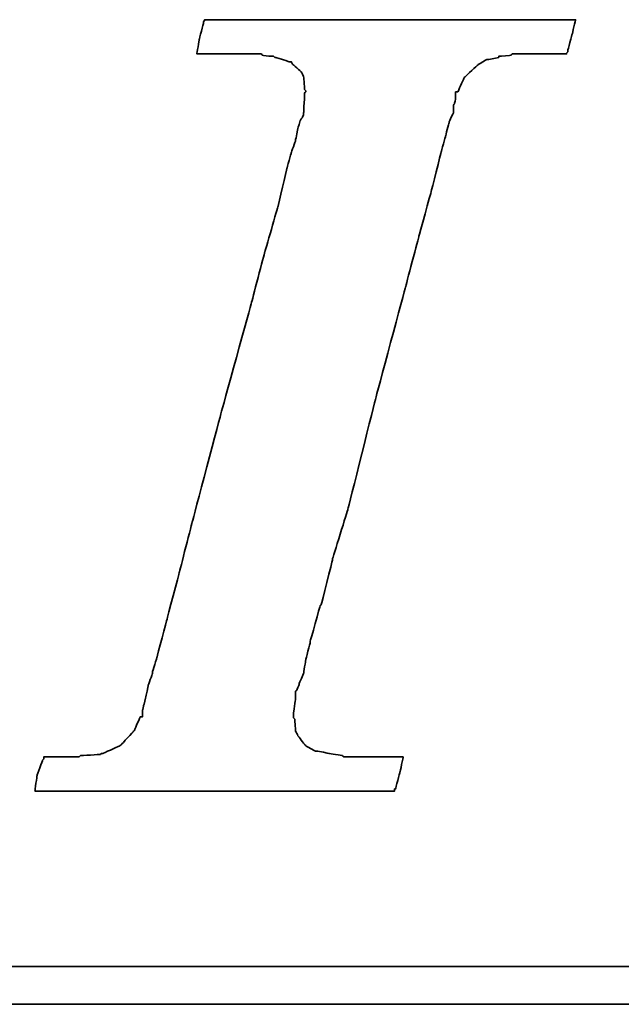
# Model space of a CAD drawing. Header units: millimetres. Extents: x 583 to 834, y 416 to 616.
# Tile 34 of 55: x 796.73 to 798, y 532.38 to 534.46. Entities that reach past the tile are written whole.
import ezdxf

# ---------------------------------------------------------------- set-up
doc = ezdxf.new("R2010")
doc.units = ezdxf.units.MM
doc.header["$LTSCALE"] = 0.1
doc.layers.add('CHA', color=7, linetype='CONTINUOUS')
doc.layers.add('layer 1', color=7, linetype='CONTINUOUS')

# ---------------------------------------------------------------- blocks, each defined once
blk = doc.blocks.new('TBI MOTION logo(完整正式版)')
at = {"layer": 'layer 1', "color": 22, "lineweight": 35}
for points, knots in [([(-40.59125, -7.94375), (-40.59125, -7.94375), (-40.97375, -7.94375), (-40.97375, -7.94375), (-40.97375, -7.94375), (-40.97375, -7.94375), (-41.38125, -7.94375), (-41.38125, -7.94375), (-41.38125, -7.94375), (-41.38125, -7.94375), (-41.54875, -7.94375), (-41.54875, -7.94375), (-41.54875, -7.94375), (-41.54875, -7.94375), (-41.59875, -7.94375), (-41.59875, -7.94375), (-41.59875, -7.94375), (-41.59875, -7.94375), (-41.88375, -7.94375), (-41.88375, -7.94375), (-41.88375, -7.94375), (-41.88375, -7.94375), (-41.90875, -7.91875), (-41.90875, -7.91875), (-41.90875, -7.91875), (-41.90875, -7.91875), (-42.19875, -7.87125), (-42.19875, -7.87125), (-42.19875, -7.87125), (-42.19875, -7.87125), (-42.43875, -7.82375), (-42.43875, -7.82375), (-42.43875, -7.82375), (-42.43875, -7.82375), (-42.45875, -7.82375), (-42.45875, -7.82375), (-42.45875, -7.82375), (-42.45875, -7.82375), (-42.48625, -7.82375), (-42.48625, -7.82375), (-42.48625, -7.82375), (-42.48625, -7.82375), (-42.67625, -7.72375), (-42.67625, -7.72375), (-42.67625, -7.72375), (-42.67625, -7.72375), (-42.70125, -7.70375), (-42.70125, -7.70375), (-42.70125, -7.70375), (-42.70125, -7.70375), (-42.72375, -7.67875), (-42.72375, -7.67875), (-42.72375, -7.67875), (-42.72375, -7.67875), (-42.86875, -7.48875), (-42.86875, -7.48875), (-42.86875, -7.48875), (-42.86875, -7.48875), (-42.89375, -7.43875), (-42.89375, -7.43875), (-42.89375, -7.43875), (-42.89375, -7.43875), (-42.91875, -7.38875), (-42.91875, -7.38875), (-42.91875, -7.38875), (-42.91875, -7.38875), (-42.93875, -7.12875), (-42.93875, -7.12875), (-42.93875, -7.12875), (-42.93875, -7.12875), (-42.96375, -7.10375), (-42.96375, -7.10375), (-42.96375, -7.10375), (-42.96375, -7.10375), (-42.96375, -7.05375), (-42.96375, -7.05375), (-42.96375, -7.05375), (-42.96375, -7.05375), (-42.96375, -7.00875), (-42.96375, -7.00875), (-42.96375, -7.00875), (-42.96375, -7.00875), (-42.91875, -6.69625), (-42.91875, -6.69625), (-42.91875, -6.69625), (-42.91875, -6.69625), (-42.91875, -6.62375), (-42.91875, -6.62375), (-42.91875, -6.62375), (-42.91875, -6.62375), (-42.91875, -6.59625), (-42.91875, -6.59625), (-42.91875, -6.59625), (-42.91875, -6.59625), (-42.91875, -6.57375), (-42.91875, -6.57375), (-42.91875, -6.57375), (-42.91875, -6.57375), (-42.91875, -6.52875), (-42.91875, -6.52875), (-42.91875, -6.52875), (-42.91875, -6.52875), (-42.89375, -6.50375), (-42.89375, -6.50375), (-42.89375, -6.50375), (-42.89375, -6.50375), (-42.84375, -6.38375), (-42.84375, -6.38375), (-42.84375, -6.38375), (-42.84375, -6.38375), (-42.84375, -6.35875), (-42.84375, -6.35875), (-42.84375, -6.35875), (-42.84375, -6.35875), (-42.74625, -6.14375), (-42.74625, -6.14375), (-42.74625, -6.14375), (-42.74625, -6.14375), (-42.70125, -5.85375), (-42.70125, -5.85375), (-42.70125, -5.85375), (-42.70125, -5.85375), (-42.60375, -5.47125), (-42.60375, -5.47125), (-42.60375, -5.47125), (-42.60375, -5.47125), (-42.60375, -5.44875), (-42.60375, -5.44875), (-42.60375, -5.44875), (-42.60375, -5.44875), (-42.38875, -4.67875), (-42.38875, -4.67875), (-42.38875, -4.67875), (-42.38875, -4.67875), (-42.36375, -4.65375), (-42.36375, -4.65375), (-42.36375, -4.65375), (-42.36375, -4.65375), (-42.12375, -3.69625), (-42.12375, -3.69625), (-42.12375, -3.69625), (-42.12375, -3.69625), (-42.12375, -3.67374), (-42.12375, -3.67374), (-42.12375, -3.67374), (-42.12375, -3.67374), (-41.78875, -2.59374), (-41.78875, -2.59374), (-41.78875, -2.59374), (-41.78875, -2.59374), (-41.18875, -0.19375), (-41.18875, -0.19375), (-41.18875, -0.19375), (-41.18875, -0.19375), (-40.54375, 2.20624), (-40.54375, 2.20624), (-40.54375, 2.20624), (-40.54375, 2.20624), (-40.25375, 3.30875), (-40.25375, 3.30875), (-40.25375, 3.30875), (-40.25375, 3.30875), (-39.98875, 4.27125), (-39.98875, 4.27125), (-39.98875, 4.27125), (-39.98875, 4.27125), (-39.77375, 5.13125), (-39.77375, 5.13125), (-39.77375, 5.13125), (-39.77375, 5.13125), (-39.67875, 5.47125), (-39.67875, 5.47125), (-39.67875, 5.47125), (-39.67875, 5.47125), (-39.60375, 5.75625), (-39.60375, 5.75625), (-39.60375, 5.75625), (-39.60375, 5.75625), (-39.60375, 5.78125), (-39.60375, 5.78125), (-39.60375, 5.78125), (-39.60375, 5.78125), (-39.50875, 5.97125), (-39.50875, 5.97125), (-39.50875, 5.97125), (-39.50875, 5.97125), (-39.50875, 6.13875), (-39.50875, 6.13875), (-39.50875, 6.13875), (-39.50875, 6.13875), (-39.48625, 6.16625), (-39.48625, 6.16625), (-39.48625, 6.16625), (-39.48625, 6.16625), (-39.46125, 6.28625), (-39.46125, 6.28625), (-39.46125, 6.28625), (-39.46125, 6.28625), (-39.46125, 6.42625), (-39.46125, 6.42625), (-39.46125, 6.42625), (-39.46125, 6.42625), (-39.41375, 6.42625), (-39.41375, 6.42625), (-39.41375, 6.42625), (-39.41375, 6.42625), (-39.29375, 6.69125), (-39.29375, 6.69125), (-39.29375, 6.69125), (-39.29375, 6.69125), (-39.26875, 6.74125), (-39.26875, 6.74125), (-39.26875, 6.74125), (-39.26875, 6.74125), (-39.24375, 6.76625), (-39.24375, 6.76625), (-39.24375, 6.76625), (-39.24375, 6.76625), (-38.98375, 7.00624), (-38.98375, 7.00624), (-38.98375, 7.00624), (-38.98375, 7.00624), (-38.95625, 7.02624), (-38.95625, 7.02624), (-38.95625, 7.02624), (-38.95625, 7.02624), (-38.78875, 7.12624), (-38.78875, 7.12624), (-38.78875, 7.12624), (-38.78875, 7.12624), (-38.76375, 7.12624), (-38.76375, 7.12624), (-38.76375, 7.12624), (-38.76375, 7.12624), (-38.74375, 7.12624), (-38.74375, 7.12624), (-38.74375, 7.12624), (-38.74375, 7.12624), (-38.52875, 7.17125), (-38.52875, 7.17125), (-38.52875, 7.17125), (-38.52875, 7.17125), (-38.52875, 7.19624), (-38.52875, 7.19624), (-38.52875, 7.19624), (-38.52875, 7.19624), (-38.50375, 7.19624), (-38.50375, 7.19624), (-38.50375, 7.19624), (-38.50375, 7.19624), (-38.26125, 7.21875), (-38.26125, 7.21875), (-38.26125, 7.21875), (-38.26125, 7.21875), (-38.23875, 7.24624), (-38.23875, 7.24624), (-38.23875, 7.24624), (-38.23875, 7.24624), (-38.21625, 7.24624), (-38.21625, 7.24624), (-38.21625, 7.24624), (-38.21625, 7.24624), (-38.18875, 7.24624), (-38.18875, 7.24624), (-38.18875, 7.24624), (-38.18875, 7.24624), (-37.90375, 7.24624), (-37.90375, 7.24624), (-37.90375, 7.24624), (-37.90375, 7.24624), (-37.85375, 7.24624), (-37.85375, 7.24624), (-37.85375, 7.24624), (-37.85375, 7.24624), (-37.75875, 7.24624), (-37.75875, 7.24624), (-37.75875, 7.24624), (-37.75875, 7.24624), (-37.42375, 7.24624), (-37.42375, 7.24624), (-37.42375, 7.24624), (-37.42375, 7.24624), (-37.08875, 7.24624), (-37.08875, 7.24624), (-37.08875, 7.24624), (-37.08875, 7.24624), (-37.06375, 7.24624), (-37.06375, 7.24624), (-37.06375, 7.24624), (-37.06375, 7.24624), (-37.06375, 7.26624), (-37.06375, 7.26624), (-37.06375, 7.26624), (-37.06375, 7.26624), (-37.03875, 7.29125), (-37.03875, 7.29125), (-37.03875, 7.29125), (-37.03875, 7.29125), (-37.03875, 7.31625), (-37.03875, 7.31625), (-37.03875, 7.31625), (-37.03875, 7.31625), (-36.94125, 7.67625), (-36.94125, 7.67625), (-36.94125, 7.67625), (-36.94125, 7.67625), (-36.86875, 7.98625), (-36.86875, 7.98625), (-36.86875, 7.98625), (-36.86875, 7.98625), (-36.98875, 7.98625), (-36.98875, 7.98625), (-36.98875, 7.98625), (-36.98875, 7.98625), (-37.42375, 7.98625), (-37.42375, 7.98625), (-37.42375, 7.98625), (-37.42375, 7.98625), (-37.94875, 7.98625), (-37.94875, 7.98625), (-37.94875, 7.98625), (-37.94875, 7.98625), (-38.57375, 7.98625), (-38.57375, 7.98625), (-38.57375, 7.98625), (-38.57375, 7.98625), (-39.29375, 7.98625), (-39.29375, 7.98625), (-39.29375, 7.98625), (-39.29375, 7.98625), (-40.82875, 7.98625), (-40.82875, 7.98625), (-40.82875, 7.98625), (-40.82875, 7.98625), (-42.36375, 7.98625), (-42.36375, 7.98625), (-42.36375, 7.98625), (-42.36375, 7.98625), (-43.08375, 7.98625), (-43.08375, 7.98625), (-43.08375, 7.98625), (-43.08375, 7.98625), (-43.70875, 7.98625), (-43.70875, 7.98625), (-43.70875, 7.98625), (-43.70875, 7.98625), (-44.23375, 7.98625), (-44.23375, 7.98625), (-44.23375, 7.98625), (-44.23375, 7.98625), (-44.66875, 7.98625), (-44.66875, 7.98625), (-44.66875, 7.98625), (-44.66875, 7.98625), (-44.88375, 7.98625), (-44.88375, 7.98625), (-44.88375, 7.98625), (-44.88375, 7.98625), (-44.90875, 7.94125), (-44.90875, 7.94125), (-44.90875, 7.94125), (-44.90875, 7.94125), (-44.90875, 7.91625), (-44.90875, 7.91625), (-44.90875, 7.91625), (-44.90875, 7.91625), (-45.00375, 7.55625), (-45.00375, 7.55625), (-45.00375, 7.55625), (-45.00375, 7.55625), (-45.05375, 7.24624), (-45.05375, 7.24624), (-45.05375, 7.24624), (-45.05375, 7.24624), (-44.61875, 7.24624), (-44.61875, 7.24624), (-44.61875, 7.24624), (-44.61875, 7.24624), (-44.11375, 7.24624), (-44.11375, 7.24624), (-44.11375, 7.24624), (-44.11375, 7.24624), (-43.99375, 7.24624), (-43.99375, 7.24624), (-43.99375, 7.24624), (-43.99375, 7.24624), (-43.94625, 7.24624), (-43.94625, 7.24624), (-43.94625, 7.24624), (-43.94625, 7.24624), (-43.92374, 7.24624), (-43.92374, 7.24624), (-43.92374, 7.24624), (-43.92374, 7.24624), (-43.65875, 7.24624), (-43.65875, 7.24624), (-43.65875, 7.24624), (-43.65875, 7.24624), (-43.63875, 7.21875), (-43.63875, 7.21875), (-43.63875, 7.21875), (-43.63875, 7.21875), (-43.46875, 7.19624), (-43.46875, 7.19624), (-43.46875, 7.19624), (-43.46875, 7.19624), (-43.39875, 7.19624), (-43.39875, 7.19624), (-43.39875, 7.19624), (-43.39875, 7.19624), (-43.37125, 7.17125), (-43.37125, 7.17125), (-43.37125, 7.17125), (-43.37125, 7.17125), (-43.34875, 7.17125), (-43.34875, 7.17125), (-43.34875, 7.17125), (-43.34875, 7.17125), (-43.20375, 7.12624), (-43.20375, 7.12624), (-43.20375, 7.12624), (-43.20375, 7.12624), (-43.05875, 7.07624), (-43.05875, 7.07624), (-43.05875, 7.07624), (-43.05875, 7.07624), (-43.01375, 7.07624), (-43.01375, 7.07624), (-43.01375, 7.07624), (-43.01375, 7.07624), (-42.98875, 7.02624), (-42.98875, 7.02624), (-42.98875, 7.02624), (-42.98875, 7.02624), (-42.79875, 6.86125), (-42.79875, 6.86125), (-42.79875, 6.86125), (-42.79875, 6.86125), (-42.77375, 6.81125), (-42.77375, 6.81125), (-42.77375, 6.81125), (-42.77375, 6.81125), (-42.74625, 6.76625), (-42.74625, 6.76625), (-42.74625, 6.76625), (-42.74625, 6.76625), (-42.72375, 6.47625), (-42.72375, 6.47625), (-42.72375, 6.47625), (-42.72375, 6.47625), (-42.70125, 6.45124), (-42.70125, 6.45124), (-42.70125, 6.45124), (-42.70125, 6.45124), (-42.70125, 6.42625), (-42.70125, 6.42625), (-42.70125, 6.42625), (-42.70125, 6.42625), (-42.72375, 6.40625), (-42.72375, 6.40625), (-42.72375, 6.40625), (-42.72375, 6.40625), (-42.74625, 5.97125), (-42.74625, 5.97125), (-42.74625, 5.97125), (-42.74625, 5.97125), (-42.74625, 5.94625), (-42.74625, 5.94625), (-42.74625, 5.94625), (-42.74625, 5.94625), (-42.74625, 5.92625), (-42.74625, 5.92625), (-42.74625, 5.92625), (-42.74625, 5.92625), (-42.77375, 5.87625), (-42.77375, 5.87625), (-42.77375, 5.87625), (-42.77375, 5.87625), (-42.81875, 5.80625), (-42.81875, 5.80625), (-42.81875, 5.80625), (-42.81875, 5.80625), (-42.86875, 5.63625), (-42.86875, 5.63625), (-42.86875, 5.63625), (-42.86875, 5.63625), (-42.91875, 5.39625), (-42.91875, 5.39625), (-42.91875, 5.39625), (-42.91875, 5.39625), (-42.91875, 5.37124), (-42.91875, 5.37124), (-42.91875, 5.37124), (-42.91875, 5.37124), (-43.01375, 5.10874), (-43.01375, 5.10874), (-43.01375, 5.10874), (-43.01375, 5.10874), (-43.10875, 4.77124), (-43.10875, 4.77124), (-43.10875, 4.77124), (-43.10875, 4.77124), (-43.29875, 3.95625), (-43.29875, 3.95625), (-43.29875, 3.95625), (-43.29875, 3.95625), (-43.58875, 2.95125), (-43.58875, 2.95125), (-43.58875, 2.95125), (-43.58875, 2.95125), (-43.87375, 1.87125), (-43.87375, 1.87125), (-43.87375, 1.87125), (-43.87375, 1.87125), (-44.52625, -0.50374), (-44.52625, -0.50374), (-44.52625, -0.50374), (-44.52625, -0.50374), (-45.14875, -2.85375), (-45.14875, -2.85375), (-45.14875, -2.85375), (-45.14875, -2.85375), (-45.43375, -3.95875), (-45.43375, -3.95875), (-45.43375, -3.95875), (-45.43375, -3.95875), (-45.69875, -4.96875), (-45.69875, -4.96875), (-45.69875, -4.96875), (-45.69875, -4.96875), (-45.91375, -5.78375), (-45.91375, -5.78375), (-45.91375, -5.78375), (-45.91375, -5.78375), (-46.01375, -6.11875), (-46.01375, -6.11875), (-46.01375, -6.11875), (-46.01375, -6.11875), (-46.01375, -6.14375), (-46.01375, -6.14375), (-46.01375, -6.14375), (-46.01375, -6.14375), (-46.10875, -6.40875), (-46.10875, -6.40875), (-46.10875, -6.40875), (-46.10875, -6.40875), (-46.15375, -6.64875), (-46.15375, -6.64875), (-46.15375, -6.64875), (-46.15375, -6.64875), (-46.20375, -6.83875), (-46.20375, -6.83875), (-46.20375, -6.83875), (-46.20375, -6.83875), (-46.22875, -6.93375), (-46.22875, -6.93375), (-46.22875, -6.93375), (-46.22875, -6.93375), (-46.22875, -7.07875), (-46.22875, -7.07875), (-46.22875, -7.07875), (-46.22875, -7.07875), (-46.27375, -7.07875), (-46.27375, -7.07875), (-46.27375, -7.07875), (-46.27375, -7.07875), (-46.39375, -7.34375), (-46.39375, -7.34375), (-46.39375, -7.34375), (-46.39375, -7.34375), (-46.39375, -7.36875), (-46.39375, -7.36875), (-46.39375, -7.36875), (-46.39375, -7.36875), (-46.42125, -7.38875), (-46.42125, -7.38875), (-46.42125, -7.38875), (-46.42125, -7.38875), (-46.68375, -7.67875), (-46.68375, -7.67875), (-46.68375, -7.67875), (-46.68375, -7.67875), (-46.70875, -7.70375), (-46.70875, -7.70375), (-46.70875, -7.70375), (-46.70875, -7.70375), (-46.75375, -7.72375), (-46.75375, -7.72375), (-46.75375, -7.72375), (-46.75375, -7.72375), (-47.08875, -7.87125), (-47.08875, -7.87125), (-47.08875, -7.87125), (-47.08875, -7.87125), (-47.11625, -7.87125), (-47.11625, -7.87125), (-47.11625, -7.87125), (-47.11625, -7.87125), (-47.13875, -7.89375), (-47.13875, -7.89375), (-47.13875, -7.89375), (-47.13875, -7.89375), (-47.56875, -7.91875), (-47.56875, -7.91875), (-47.56875, -7.91875), (-47.56875, -7.91875), (-47.59625, -7.94375), (-47.59625, -7.94375), (-47.59625, -7.94375), (-47.59625, -7.94375), (-47.64375, -7.94375), (-47.64375, -7.94375), (-47.64375, -7.94375), (-47.64375, -7.94375), (-47.73625, -7.94375), (-47.73625, -7.94375), (-47.73625, -7.94375), (-47.73625, -7.94375), (-48.07375, -7.94375), (-48.07375, -7.94375), (-48.07375, -7.94375), (-48.07375, -7.94375), (-48.36125, -7.94375), (-48.36125, -7.94375), (-48.36125, -7.94375), (-48.36125, -7.94375), (-48.36125, -7.96625), (-48.36125, -7.96625), (-48.36125, -7.96625), (-48.36125, -7.96625), (-48.36125, -7.99125), (-48.36125, -7.99125), (-48.36125, -7.99125), (-48.36125, -7.99125), (-48.38875, -8.01375), (-48.38875, -8.01375), (-48.38875, -8.01375), (-48.38875, -8.01375), (-48.50875, -8.34875), (-48.50875, -8.34875), (-48.50875, -8.34875), (-48.50875, -8.34875), (-48.55375, -8.68625), (-48.55375, -8.68625), (-48.55375, -8.68625), (-48.55375, -8.68625), (-48.45875, -8.68625), (-48.45875, -8.68625), (-48.45875, -8.68625), (-48.45875, -8.68625), (-48.07375, -8.68625), (-48.07375, -8.68625), (-48.07375, -8.68625), (-48.07375, -8.68625), (-47.52375, -8.68625), (-47.52375, -8.68625), (-47.52375, -8.68625), (-47.52375, -8.68625), (-46.92375, -8.68625), (-46.92375, -8.68625), (-46.92375, -8.68625), (-46.92375, -8.68625), (-46.25375, -8.68625), (-46.25375, -8.68625), (-46.25375, -8.68625), (-46.25375, -8.68625), (-46.20375, -8.68625), (-46.20375, -8.68625), (-46.20375, -8.68625), (-46.20375, -8.68625), (-44.71375, -8.68625), (-44.71375, -8.68625), (-44.71375, -8.68625), (-44.71375, -8.68625), (-43.22875, -8.68625), (-43.22875, -8.68625), (-43.22875, -8.68625), (-43.22875, -8.68625), (-42.55875, -8.68625), (-42.55875, -8.68625), (-42.55875, -8.68625), (-42.55875, -8.68625), (-42.50875, -8.68625), (-42.50875, -8.68625), (-42.50875, -8.68625), (-42.50875, -8.68625), (-41.93375, -8.68625), (-41.93375, -8.68625), (-41.93375, -8.68625), (-41.93375, -8.68625), (-41.38125, -8.68625), (-41.38125, -8.68625), (-41.38125, -8.68625), (-41.38125, -8.68625), (-40.97375, -8.68625), (-40.97375, -8.68625), (-40.97375, -8.68625), (-40.97375, -8.68625), (-40.78125, -8.68625), (-40.78125, -8.68625), (-40.78125, -8.68625), (-40.78125, -8.68625), (-40.78125, -8.63875), (-40.78125, -8.63875), (-40.78125, -8.63875), (-40.78125, -8.63875), (-40.75875, -8.63875), (-40.75875, -8.63875), (-40.75875, -8.63875), (-40.75875, -8.63875), (-40.66375, -8.27875), (-40.66375, -8.27875), (-40.66375, -8.27875), (-40.66375, -8.27875), (-40.59125, -7.94375), (-40.59125, -7.94375)], [0, 0, 0, 0, 0.00558659, 0.00558659, 0.00558659, 0.0055866, 0.01117318, 0.01117318, 0.01117318, 0.01117319, 0.01675978, 0.01675978, 0.01675978, 0.01675979, 0.02234637, 0.02234637, 0.02234637, 0.02234638, 0.02793296, 0.02793296, 0.02793296, 0.02793297, 0.03351955, 0.03351955, 0.03351955, 0.03351956, 0.03910615, 0.03910615, 0.03910615, 0.03910616, 0.04469274, 0.04469274, 0.04469274, 0.04469275, 0.05027933, 0.05027933, 0.05027933, 0.05027934, 0.05586592, 0.05586592, 0.05586592, 0.05586593, 0.06145251, 0.06145251, 0.06145251, 0.06145252, 0.06703911, 0.06703911, 0.06703911, 0.06703912, 0.0726257, 0.0726257, 0.0726257, 0.07262571, 0.07821229, 0.07821229, 0.07821229, 0.0782123, 0.08379888, 0.08379888, 0.08379888, 0.08379889, 0.08938547, 0.08938547, 0.08938547, 0.08938548, 0.09497207, 0.09497207, 0.09497207, 0.09497208, 0.10055866, 0.10055866, 0.10055866, 0.10055867, 0.10614525, 0.10614525, 0.10614525, 0.10614526, 0.11173184, 0.11173184, 0.11173184, 0.11173185, 0.11731844, 0.11731844, 0.11731844, 0.11731845, 0.12290503, 0.12290503, 0.12290503, 0.12290504, 0.12849162, 0.12849162, 0.12849162, 0.12849163, 0.13407821, 0.13407821, 0.13407821, 0.13407822, 0.1396648, 0.1396648, 0.1396648, 0.13966481, 0.1452514, 0.1452514, 0.1452514, 0.14525141, 0.15083799, 0.15083799, 0.15083799, 0.150838, 0.15642458, 0.15642458, 0.15642458, 0.15642459, 0.16201117, 0.16201117, 0.16201117, 0.16201118, 0.16759777, 0.16759777, 0.16759777, 0.16759778, 0.17318436, 0.17318436, 0.17318436, 0.17318437, 0.17877095, 0.17877095, 0.17877095, 0.17877096, 0.18435754, 0.18435754, 0.18435754, 0.18435755, 0.18994413, 0.18994413, 0.18994413, 0.18994414, 0.19553073, 0.19553073, 0.19553073, 0.19553074, 0.20111732, 0.20111732, 0.20111732, 0.20111733, 0.20670391, 0.20670391, 0.20670391, 0.20670392, 0.2122905, 0.2122905, 0.2122905, 0.21229051, 0.21787709, 0.21787709, 0.21787709, 0.2178771, 0.22346369, 0.22346369, 0.22346369, 0.2234637, 0.22905028, 0.22905028, 0.22905028, 0.22905029, 0.23463687, 0.23463687, 0.23463687, 0.23463688, 0.24022346, 0.24022346, 0.24022346, 0.24022347, 0.24581006, 0.24581006, 0.24581006, 0.24581007, 0.25139665, 0.25139665, 0.25139665, 0.25139666, 0.25698324, 0.25698324, 0.25698324, 0.25698325, 0.26256983, 0.26256983, 0.26256983, 0.26256984, 0.26815642, 0.26815642, 0.26815642, 0.26815643, 0.27374302, 0.27374302, 0.27374302, 0.27374303, 0.27932961, 0.27932961, 0.27932961, 0.27932962, 0.2849162, 0.2849162, 0.2849162, 0.28491621, 0.29050279, 0.29050279, 0.29050279, 0.2905028, 0.29608939, 0.29608939, 0.29608939, 0.2960894, 0.30167598, 0.30167598, 0.30167598, 0.30167599, 0.30726257, 0.30726257, 0.30726257, 0.30726258, 0.31284916, 0.31284916, 0.31284916, 0.31284917, 0.31843575, 0.31843575, 0.31843575, 0.31843576, 0.32402235, 0.32402235, 0.32402235, 0.32402236, 0.32960894, 0.32960894, 0.32960894, 0.32960895, 0.33519553, 0.33519553, 0.33519553, 0.33519554, 0.34078212, 0.34078212, 0.34078212, 0.34078213, 0.34636872, 0.34636872, 0.34636872, 0.34636873, 0.35195531, 0.35195531, 0.35195531, 0.35195532, 0.3575419, 0.3575419, 0.3575419, 0.35754191, 0.36312849, 0.36312849, 0.36312849, 0.3631285, 0.36871508, 0.36871508, 0.36871508, 0.36871509, 0.37430168, 0.37430168, 0.37430168, 0.37430169, 0.37988827, 0.37988827, 0.37988827, 0.37988828, 0.38547486, 0.38547486, 0.38547486, 0.38547487, 0.39106145, 0.39106145, 0.39106145, 0.39106146, 0.39664804, 0.39664804, 0.39664804, 0.39664805, 0.40223464, 0.40223464, 0.40223464, 0.40223465, 0.40782123, 0.40782123, 0.40782123, 0.40782124, 0.41340782, 0.41340782, 0.41340782, 0.41340783, 0.41899441, 0.41899441, 0.41899441, 0.41899442, 0.42458101, 0.42458101, 0.42458101, 0.42458102, 0.4301676, 0.4301676, 0.4301676, 0.43016761, 0.43575419, 0.43575419, 0.43575419, 0.4357542, 0.44134078, 0.44134078, 0.44134078, 0.44134079, 0.44692737, 0.44692737, 0.44692737, 0.44692738, 0.45251397, 0.45251397, 0.45251397, 0.45251398, 0.45810056, 0.45810056, 0.45810056, 0.45810057, 0.46368715, 0.46368715, 0.46368715, 0.46368716, 0.46927374, 0.46927374, 0.46927374, 0.46927375, 0.47486034, 0.47486034, 0.47486034, 0.47486035, 0.48044693, 0.48044693, 0.48044693, 0.48044694, 0.48603352, 0.48603352, 0.48603352, 0.48603353, 0.49162011, 0.49162011, 0.49162011, 0.49162012, 0.4972067, 0.4972067, 0.4972067, 0.49720671, 0.5027933, 0.5027933, 0.5027933, 0.50279331, 0.50837989, 0.50837989, 0.50837989, 0.5083799, 0.51396648, 0.51396648, 0.51396648, 0.51396649, 0.51955307, 0.51955307, 0.51955307, 0.51955308, 0.52513966, 0.52513966, 0.52513966, 0.52513967, 0.53072626, 0.53072626, 0.53072626, 0.53072627, 0.53631285, 0.53631285, 0.53631285, 0.53631286, 0.54189944, 0.54189944, 0.54189944, 0.54189945, 0.54748603, 0.54748603, 0.54748603, 0.54748604, 0.55307263, 0.55307263, 0.55307263, 0.55307264, 0.55865922, 0.55865922, 0.55865922, 0.55865923, 0.56424581, 0.56424581, 0.56424581, 0.56424582, 0.5698324, 0.5698324, 0.5698324, 0.56983241, 0.57541899, 0.57541899, 0.57541899, 0.575419, 0.58100559, 0.58100559, 0.58100559, 0.5810056, 0.58659218, 0.58659218, 0.58659218, 0.58659219, 0.59217877, 0.59217877, 0.59217877, 0.59217878, 0.59776536, 0.59776536, 0.59776536, 0.59776537, 0.60335196, 0.60335196, 0.60335196, 0.60335197, 0.60893855, 0.60893855, 0.60893855, 0.60893856, 0.61452514, 0.61452514, 0.61452514, 0.61452515, 0.62011173, 0.62011173, 0.62011173, 0.62011174, 0.62569832, 0.62569832, 0.62569832, 0.62569833, 0.63128492, 0.63128492, 0.63128492, 0.63128493, 0.63687151, 0.63687151, 0.63687151, 0.63687152, 0.6424581, 0.6424581, 0.6424581, 0.64245811, 0.64804469, 0.64804469, 0.64804469, 0.6480447, 0.65363128, 0.65363128, 0.65363128, 0.65363129, 0.65921788, 0.65921788, 0.65921788, 0.65921789, 0.66480447, 0.66480447, 0.66480447, 0.66480448, 0.67039106, 0.67039106, 0.67039106, 0.67039107, 0.67597765, 0.67597765, 0.67597765, 0.67597766, 0.68156425, 0.68156425, 0.68156425, 0.68156426, 0.68715084, 0.68715084, 0.68715084, 0.68715085, 0.69273743, 0.69273743, 0.69273743, 0.69273744, 0.69832402, 0.69832402, 0.69832402, 0.69832403, 0.70391061, 0.70391061, 0.70391061, 0.70391062, 0.70949721, 0.70949721, 0.70949721, 0.70949722, 0.7150838, 0.7150838, 0.7150838, 0.71508381, 0.72067039, 0.72067039, 0.72067039, 0.7206704, 0.72625698, 0.72625698, 0.72625698, 0.72625699, 0.73184358, 0.73184358, 0.73184358, 0.73184359, 0.73743017, 0.73743017, 0.73743017, 0.73743018, 0.74301676, 0.74301676, 0.74301676, 0.74301677, 0.74860335, 0.74860335, 0.74860335, 0.74860336, 0.75418994, 0.75418994, 0.75418994, 0.75418995, 0.75977654, 0.75977654, 0.75977654, 0.75977655, 0.76536313, 0.76536313, 0.76536313, 0.76536314, 0.77094972, 0.77094972, 0.77094972, 0.77094973, 0.77653631, 0.77653631, 0.77653631, 0.77653632, 0.78212291, 0.78212291, 0.78212291, 0.78212292, 0.7877095, 0.7877095, 0.7877095, 0.78770951, 0.79329609, 0.79329609, 0.79329609, 0.7932961, 0.79888268, 0.79888268, 0.79888268, 0.79888269, 0.80446927, 0.80446927, 0.80446927, 0.80446928, 0.81005587, 0.81005587, 0.81005587, 0.81005588, 0.81564246, 0.81564246, 0.81564246, 0.81564247, 0.82122905, 0.82122905, 0.82122905, 0.82122906, 0.82681564, 0.82681564, 0.82681564, 0.82681565, 0.83240223, 0.83240223, 0.83240223, 0.83240224, 0.83798883, 0.83798883, 0.83798883, 0.83798884, 0.84357542, 0.84357542, 0.84357542, 0.84357543, 0.84916201, 0.84916201, 0.84916201, 0.84916202, 0.8547486, 0.8547486, 0.8547486, 0.85474861, 0.8603352, 0.8603352, 0.8603352, 0.86033521, 0.86592179, 0.86592179, 0.86592179, 0.8659218, 0.87150838, 0.87150838, 0.87150838, 0.87150839, 0.87709497, 0.87709497, 0.87709497, 0.87709498, 0.88268156, 0.88268156, 0.88268156, 0.88268157, 0.88826816, 0.88826816, 0.88826816, 0.88826817, 0.89385475, 0.89385475, 0.89385475, 0.89385476, 0.89944134, 0.89944134, 0.89944134, 0.89944135, 0.90502793, 0.90502793, 0.90502793, 0.90502794, 0.91061453, 0.91061453, 0.91061453, 0.91061454, 0.91620112, 0.91620112, 0.91620112, 0.91620113, 0.92178771, 0.92178771, 0.92178771, 0.92178772, 0.9273743, 0.9273743, 0.9273743, 0.92737431, 0.93296089, 0.93296089, 0.93296089, 0.9329609, 0.93854749, 0.93854749, 0.93854749, 0.9385475, 0.94413408, 0.94413408, 0.94413408, 0.94413409, 0.94972067, 0.94972067, 0.94972067, 0.94972068, 0.95530726, 0.95530726, 0.95530726, 0.95530727, 0.96089385, 0.96089385, 0.96089385, 0.96089386, 0.96648045, 0.96648045, 0.96648045, 0.96648046, 0.97206704, 0.97206704, 0.97206704, 0.97206705, 0.97765363, 0.97765363, 0.97765363, 0.97765364, 0.98324022, 0.98324022, 0.98324022, 0.98324023, 0.98882682, 0.98882682, 0.98882682, 0.98882683, 0.99441341, 0.99441341, 0.99441341, 0.99441342, 1, 1, 1, 1]), ([(75.90875, -9.47875), (75.90875, -9.47875), (75.90875, -12.28625), (75.90875, -12.28625), (75.90875, -12.28625), (75.90875, -12.28625), (75.90875, -12.47875), (75.90875, -12.47875), (75.90875, -12.47875), (75.90875, -12.47875), (75.71625, -12.47875), (75.71625, -12.47875), (75.71625, -12.47875), (75.71625, -12.47875), (-88.32875, -12.47875), (-88.32875, -12.47875), (-88.32875, -12.47875), (-88.32875, -12.47875), (-88.32875, -13.29375), (-88.32875, -13.29375), (-88.32875, -13.29375), (-88.32875, -13.29375), (82.89125, -13.29375), (82.89125, -13.29375), (82.89125, -13.29375), (82.89125, -13.29375), (75.90875, -9.47875), (75.90875, -9.47875)], [0, 0, 0, 0, 0.14285714, 0.14285714, 0.14285714, 0.14285715, 0.28571429, 0.28571429, 0.28571429, 0.2857143, 0.42857143, 0.42857143, 0.42857143, 0.42857144, 0.57142857, 0.57142857, 0.57142857, 0.57142858, 0.71428571, 0.71428571, 0.71428571, 0.71428572, 0.85714286, 0.85714286, 0.85714286, 0.85714287, 1, 1, 1, 1])]:
    blk.add_open_spline(points, degree=3, knots=knots, dxfattribs=at)

msp = doc.modelspace()

# ---------------------------------------------------------------- block references
at = {"layer": 'CHA', "color": 0, "xscale": 0.0980771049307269, "yscale": 0.0980771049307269, "zscale": 0.0980771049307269}
msp.add_blockref('TBI MOTION logo(完整正式版)', (801.5214, 533.6808), dxfattribs=at)

doc.saveas('drawing.dxf')
